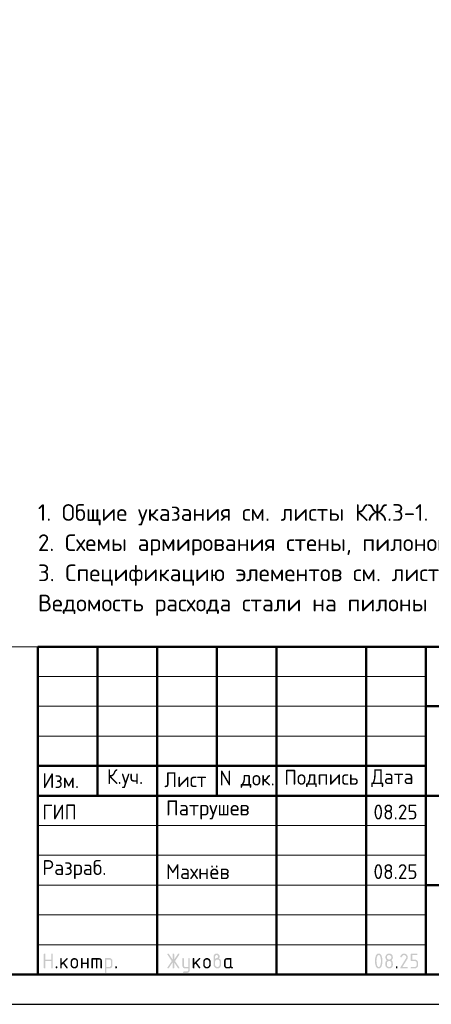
# Model space of a CAD drawing. Header units: millimetres. Extents: x 0 to 59400, y 0 to 42000.
# Tile 7 of 11: x 40095 to 46994, y 0 to 16519. Entities that reach past the tile are written whole.
import ezdxf

# ---------------------------------------------------------------- set-up
doc = ezdxf.new("R2010")
doc.units = ezdxf.units.MM
doc.layers.add('Standard', color=7, linetype='Continuous', lineweight=25)
doc.styles.add('ISOCPEUR', font='txt')

msp = doc.modelspace()

# ---------------------------------------------------------------- hatches: boundary and pattern name
at = {"layer": 'Standard', "linetype": 'Continuous', "lineweight": 25, "transparency": 33554687}
for points in [[(40499, 614), (40499, 839), (40499, 840), (40499, 842), (40499, 843), (40500, 844), (40500, 845), (40501, 846), (40501, 847), (40502, 848), (40503, 849), (40504, 850), (40505, 850), (40506, 851), (40507, 851), (40509, 851), (40510, 851), (40512, 851), (40513, 851), (40515, 851), (40516, 851), (40517, 851), (40518, 850), (40519, 850), (40520, 849), (40521, 848), (40522, 847), (40522, 846), (40523, 845), (40523, 844), (40524, 843), (40524, 842), (40524, 840), (40524, 839), (40524, 751), (40624, 751), (40624, 839), (40624, 840), (40624, 842), (40624, 843), (40625, 844), (40625, 845), (40626, 846), (40626, 847), (40627, 848), (40628, 849), (40629, 850), (40630, 850), (40631, 851), (40632, 851), (40633, 851), (40635, 851), (40636, 851), (40638, 851), (40639, 851), (40641, 851), (40642, 851), (40643, 850), (40644, 850), (40645, 849), (40646, 848), (40647, 847), (40647, 846), (40648, 845), (40648, 844), (40649, 843), (40649, 842), (40649, 840), (40649, 839), (40649, 614), (40649, 612), (40649, 611), (40649, 609), (40648, 608), (40648, 607), (40647, 606), (40647, 605), (40646, 604), (40645, 604), (40644, 603), (40643, 602), (40642, 602), (40641, 602), (40639, 601), (40638, 601), (40636, 601), (40635, 601), (40633, 601), (40632, 602), (40631, 602), (40630, 602), (40629, 603), (40628, 604), (40627, 604), (40626, 605), (40626, 606), (40625, 607), (40625, 608), (40624, 609), (40624, 611), (40624, 612), (40624, 614), (40624, 726), (40524, 726), (40524, 614), (40524, 612), (40524, 611), (40524, 609), (40523, 608), (40523, 607), (40522, 606), (40522, 605), (40521, 604), (40520, 604), (40519, 603), (40518, 602), (40517, 602), (40516, 602), (40515, 601), (40513, 601), (40512, 601), (40510, 601), (40509, 601), (40507, 602), (40506, 602), (40505, 602), (40504, 603), (40503, 604), (40502, 604), (40501, 605), (40501, 606), (40500, 607), (40500, 608), (40499, 609), (40499, 611), (40499, 612)], [(42659, 704), (42594, 607), (42593, 605), (42592, 604), (42591, 603), (42590, 603), (42588, 602), (42587, 602), (42585, 601), (42583, 601), (42582, 601), (42580, 601), (42579, 602), (42578, 602), (42577, 603), (42576, 603), (42575, 604), (42574, 605), (42573, 605), (42573, 606), (42572, 607), (42572, 609), (42571, 610), (42571, 611), (42571, 613), (42571, 614), (42571, 616), (42572, 618), (42572, 619), (42573, 621), (42643, 726), (42573, 832), (42572, 833), (42572, 835), (42571, 837), (42571, 838), (42571, 840), (42571, 841), (42571, 843), (42572, 844), (42572, 845), (42573, 846), (42573, 847), (42574, 848), (42575, 849), (42576, 849), (42577, 850), (42578, 850), (42579, 851), (42581, 851), (42582, 851), (42584, 851), (42585, 851), (42587, 851), (42588, 851), (42589, 850), (42591, 849), (42592, 848), (42593, 847), (42594, 846), (42659, 749), (42659, 839), (42659, 840), (42659, 842), (42659, 843), (42659, 844), (42660, 845), (42660, 846), (42661, 847), (42662, 848), (42662, 849), (42663, 850), (42664, 850), (42666, 851), (42667, 851), (42668, 851), (42669, 851), (42671, 851), (42673, 851), (42674, 851), (42675, 851), (42677, 851), (42678, 850), (42679, 850), (42680, 849), (42680, 848), (42681, 847), (42682, 846), (42682, 845), (42683, 844), (42683, 843), (42683, 842), (42684, 840), (42684, 839), (42684, 749), (42748, 846), (42749, 847), (42750, 848), (42751, 849), (42753, 850), (42754, 851), (42756, 851), (42757, 851), (42759, 851), (42760, 851), (42761, 851), (42762, 851), (42763, 850), (42765, 850), (42766, 849), (42767, 848), (42767, 847), (42768, 847), (42769, 846), (42770, 845), (42770, 843), (42771, 842), (42771, 841), (42771, 840), (42771, 839), (42771, 837), (42771, 835), (42770, 833), (42769, 832), (42699, 726), (42769, 621), (42770, 619), (42771, 617), (42771, 616), (42771, 614), (42771, 613), (42771, 611), (42771, 610), (42770, 609), (42770, 608), (42769, 607), (42768, 606), (42768, 605), (42767, 604), (42766, 603), (42765, 603), (42764, 602), (42763, 602), (42761, 602), (42760, 601), (42759, 601), (42757, 601), (42756, 602), (42754, 602), (42753, 603), (42751, 603), (42750, 604), (42749, 605), (42748, 607), (42684, 704), (42684, 614), (42684, 612), (42683, 611), (42683, 609), (42683, 608), (42682, 607), (42682, 606), (42681, 605), (42680, 604), (42680, 604), (42679, 603), (42678, 602), (42677, 602), (42675, 602), (42674, 601), (42673, 601), (42671, 601), (42669, 601), (42668, 601), (42667, 602), (42666, 602), (42664, 602), (42663, 603), (42662, 604), (42662, 604), (42661, 605), (42660, 606), (42660, 607), (42659, 608), (42659, 609), (42659, 611), (42659, 612), (42659, 614)], [(46537, 851), (46540, 851), (46544, 851), (46547, 851), (46550, 850), (46553, 850), (46556, 849), (46558, 848), (46561, 847), (46564, 846), (46567, 844), (46569, 843), (46572, 841), (46574, 839), (46577, 837), (46579, 835), (46581, 833), (46584, 831), (46586, 828), (46588, 826), (46589, 823), (46591, 821), (46592, 818), (46594, 816), (46595, 813), (46596, 810), (46597, 807), (46598, 804), (46598, 801), (46599, 798), (46599, 795), (46600, 792), (46600, 789), (46600, 784), (46599, 780), (46598, 775), (46597, 771), (46595, 766), (46593, 762), (46591, 757), (46588, 753), (46510, 626), (46587, 626), (46589, 626), (46590, 626), (46591, 626), (46593, 626), (46594, 625), (46595, 625), (46596, 624), (46597, 623), (46597, 622), (46598, 621), (46598, 620), (46599, 619), (46599, 618), (46599, 617), (46600, 615), (46600, 614), (46600, 612), (46599, 611), (46599, 610), (46599, 608), (46598, 607), (46598, 606), (46597, 605), (46597, 604), (46596, 604), (46595, 603), (46594, 602), (46593, 602), (46591, 602), (46590, 601), (46589, 601), (46587, 601), (46487, 601), (46486, 601), (46484, 601), (46483, 602), (46482, 602), (46481, 602), (46480, 603), (46479, 604), (46478, 604), (46477, 605), (46476, 606), (46476, 607), (46475, 608), (46475, 609), (46475, 611), (46475, 612), (46475, 614), (46475, 616), (46475, 617), (46476, 619), (46477, 621), (46568, 768), (46570, 771), (46571, 773), (46572, 776), (46573, 778), (46574, 781), (46574, 783), (46575, 786), (46575, 789), (46575, 793), (46574, 796), (46573, 800), (46572, 803), (46571, 806), (46568, 809), (46566, 813), (46564, 815), (46561, 818), (46558, 820), (46555, 822), (46552, 823), (46548, 825), (46545, 826), (46541, 826), (46537, 826), (46535, 826), (46532, 826), (46529, 825), (46527, 824), (46524, 823), (46522, 822), (46519, 820), (46517, 818), (46514, 816), (46512, 814), (46510, 812), (46507, 809), (46505, 806), (46503, 802), (46500, 799), (46498, 795), (46497, 793), (46496, 792), (46495, 791), (46494, 790), (46492, 790), (46491, 789), (46489, 789), (46487, 789), (46486, 789), (46484, 789), (46483, 789), (46482, 790), (46481, 790), (46480, 791), (46479, 791), (46478, 792), (46477, 793), (46476, 794), (46476, 795), (46475, 796), (46475, 797), (46475, 798), (46475, 800), (46475, 801), (46475, 803), (46475, 804), (46475, 805), (46476, 806), (46479, 812), (46482, 817), (46485, 822), (46488, 826), (46492, 830), (46495, 834), (46499, 837), (46503, 840), (46507, 843), (46511, 845), (46515, 847), (46519, 848), (46523, 850), (46528, 851), (46532, 851)], [(46650, 739), (46650, 839), (46650, 840), (46650, 842), (46650, 843), (46650, 844), (46651, 845), (46651, 846), (46652, 847), (46653, 848), (46653, 849), (46654, 850), (46655, 850), (46657, 851), (46658, 851), (46659, 851), (46660, 851), (46662, 851), (46749, 851), (46751, 851), (46752, 851), (46754, 851), (46755, 851), (46756, 850), (46757, 850), (46758, 849), (46759, 848), (46759, 847), (46760, 846), (46761, 845), (46761, 844), (46761, 843), (46762, 842), (46762, 840), (46762, 839), (46762, 837), (46762, 836), (46761, 834), (46761, 833), (46761, 832), (46760, 831), (46759, 830), (46759, 829), (46758, 829), (46757, 828), (46756, 827), (46755, 827), (46754, 827), (46752, 826), (46751, 826), (46749, 826), (46675, 826), (46675, 751), (46712, 751), (46715, 751), (46718, 751), (46721, 751), (46724, 750), (46727, 750), (46730, 749), (46733, 748), (46736, 747), (46739, 746), (46741, 744), (46744, 743), (46747, 741), (46749, 739), (46751, 737), (46754, 735), (46756, 733), (46758, 731), (46760, 728), (46762, 726), (46764, 723), (46766, 721), (46767, 718), (46769, 715), (46770, 713), (46771, 710), (46772, 707), (46773, 704), (46773, 701), (46774, 698), (46774, 695), (46774, 692), (46774, 689), (46774, 664), (46774, 661), (46774, 657), (46774, 654), (46773, 651), (46773, 648), (46772, 645), (46771, 643), (46770, 640), (46769, 637), (46767, 634), (46766, 632), (46764, 629), (46762, 627), (46760, 624), (46758, 622), (46756, 620), (46754, 617), (46751, 615), (46749, 613), (46746, 612), (46744, 610), (46741, 608), (46739, 607), (46736, 606), (46733, 605), (46730, 604), (46727, 603), (46724, 602), (46721, 602), (46718, 602), (46715, 601), (46712, 601), (46662, 601), (46660, 601), (46659, 601), (46658, 602), (46657, 602), (46655, 602), (46654, 603), (46653, 604), (46653, 604), (46652, 605), (46651, 606), (46651, 607), (46650, 608), (46650, 610), (46650, 611), (46650, 612), (46650, 614), (46650, 615), (46650, 617), (46650, 618), (46650, 619), (46651, 620), (46651, 621), (46652, 622), (46653, 623), (46653, 624), (46654, 625), (46655, 625), (46657, 626), (46658, 626), (46659, 626), (46660, 626), (46662, 626), (46712, 626), (46716, 626), (46719, 627), (46723, 628), (46726, 629), (46730, 630), (46733, 632), (46736, 634), (46738, 637), (46741, 640), (46743, 643), (46745, 646), (46747, 649), (46748, 653), (46749, 656), (46749, 660), (46749, 664), (46749, 689), (46749, 693), (46749, 696), (46748, 700), (46747, 703), (46745, 707), (46743, 710), (46741, 713), (46738, 715), (46736, 718), (46733, 720), (46730, 722), (46726, 724), (46723, 725), (46719, 726), (46716, 726), (46712, 726), (46662, 726), (46660, 726), (46659, 726), (46658, 727), (46657, 727), (46655, 727), (46654, 728), (46653, 729), (46653, 729), (46652, 730), (46651, 731), (46651, 732), (46650, 733), (46650, 734), (46650, 736), (46650, 737)], [(40799, 694), (40878, 773), (40878, 773), (40879, 774), (40880, 775), (40882, 775), (40883, 776), (40884, 776), (40885, 776), (40886, 776), (40888, 776), (40889, 776), (40891, 776), (40892, 775), (40893, 775), (40894, 774), (40895, 774), (40896, 773), (40897, 772), (40897, 771), (40898, 770), (40898, 769), (40899, 768), (40899, 767), (40899, 765), (40899, 764), (40899, 762), (40899, 761), (40898, 760), (40898, 759), (40897, 758), (40897, 757), (40896, 756), (40895, 755), (40840, 700), (40896, 621), (40898, 619), (40898, 617), (40899, 616), (40899, 614), (40899, 612), (40899, 611), (40899, 609), (40898, 608), (40898, 607), (40897, 606), (40897, 605), (40896, 604), (40895, 604), (40894, 603), (40893, 602), (40892, 602), (40891, 602), (40889, 601), (40888, 601), (40886, 601), (40885, 601), (40883, 602), (40882, 602), (40880, 603), (40879, 603), (40878, 604), (40877, 605), (40876, 607), (40822, 682), (40799, 659), (40799, 614), (40799, 612), (40799, 611), (40799, 609), (40798, 608), (40798, 607), (40797, 606), (40797, 605), (40796, 604), (40795, 604), (40794, 603), (40793, 602), (40792, 602), (40791, 602), (40789, 601), (40788, 601), (40786, 601), (40785, 601), (40783, 601), (40782, 602), (40781, 602), (40780, 602), (40779, 603), (40778, 604), (40777, 604), (40776, 605), (40776, 606), (40775, 607), (40775, 608), (40774, 609), (40774, 611), (40774, 612), (40774, 614), (40774, 764), (40774, 765), (40774, 767), (40774, 768), (40775, 769), (40775, 770), (40776, 771), (40776, 772), (40777, 773), (40778, 774), (40779, 774), (40780, 775), (40781, 775), (40782, 776), (40783, 776), (40785, 776), (40786, 776), (40788, 776), (40789, 776), (40791, 776), (40792, 775), (40793, 775), (40794, 774), (40795, 774), (40796, 773), (40797, 772), (40797, 771), (40798, 770), (40798, 769), (40799, 768), (40799, 767), (40799, 765), (40799, 764)], [(41149, 676), (41149, 614), (41149, 612), (41148, 611), (41148, 609), (41148, 608), (41147, 607), (41147, 606), (41146, 605), (41146, 604), (41145, 604), (41144, 603), (41143, 602), (41142, 602), (41140, 602), (41139, 601), (41138, 601), (41136, 601), (41135, 601), (41133, 601), (41132, 602), (41131, 602), (41129, 602), (41129, 603), (41128, 604), (41127, 604), (41126, 605), (41125, 606), (41125, 607), (41124, 608), (41124, 609), (41124, 611), (41124, 612), (41124, 614), (41124, 764), (41124, 765), (41124, 767), (41124, 768), (41124, 769), (41125, 770), (41125, 771), (41126, 772), (41127, 773), (41128, 774), (41129, 774), (41129, 775), (41131, 775), (41132, 776), (41133, 776), (41135, 776), (41136, 776), (41138, 776), (41139, 776), (41140, 776), (41142, 775), (41143, 775), (41144, 774), (41145, 774), (41146, 773), (41146, 772), (41147, 771), (41147, 770), (41148, 769), (41148, 768), (41148, 767), (41149, 765), (41149, 764), (41149, 701), (41223, 701), (41223, 764), (41223, 765), (41224, 767), (41224, 768), (41224, 769), (41225, 770), (41225, 771), (41226, 772), (41226, 773), (41227, 774), (41228, 774), (41229, 775), (41230, 775), (41232, 776), (41233, 776), (41234, 776), (41236, 776), (41237, 776), (41239, 776), (41240, 776), (41241, 775), (41243, 775), (41243, 774), (41244, 774), (41245, 773), (41246, 772), (41247, 771), (41247, 770), (41248, 769), (41248, 768), (41248, 767), (41248, 765), (41248, 764), (41248, 614), (41248, 612), (41248, 611), (41248, 609), (41248, 608), (41247, 607), (41247, 606), (41246, 605), (41245, 604), (41244, 604), (41243, 603), (41243, 602), (41241, 602), (41240, 602), (41239, 601), (41237, 601), (41236, 601), (41234, 601), (41233, 601), (41232, 602), (41230, 602), (41229, 602), (41228, 603), (41227, 604), (41226, 604), (41226, 605), (41225, 606), (41225, 607), (41224, 608), (41224, 609), (41224, 611), (41223, 612), (41223, 614), (41223, 676)], [(41311, 776), (41423, 776), (41426, 776), (41428, 776), (41431, 776), (41433, 775), (41436, 775), (41438, 774), (41440, 773), (41443, 773), (41445, 772), (41447, 770), (41449, 769), (41451, 768), (41453, 767), (41455, 765), (41457, 763), (41459, 762), (41461, 760), (41462, 758), (41464, 756), (41465, 754), (41467, 752), (41468, 750), (41469, 748), (41470, 745), (41471, 743), (41471, 741), (41472, 739), (41472, 736), (41473, 734), (41473, 731), (41473, 729), (41473, 726), (41473, 614), (41473, 612), (41473, 611), (41473, 609), (41473, 608), (41472, 607), (41472, 606), (41471, 605), (41470, 604), (41469, 604), (41468, 603), (41467, 602), (41466, 602), (41465, 602), (41464, 601), (41462, 601), (41461, 601), (41459, 601), (41458, 601), (41457, 602), (41455, 602), (41454, 602), (41453, 603), (41452, 604), (41451, 604), (41451, 605), (41450, 606), (41449, 607), (41449, 608), (41449, 609), (41448, 611), (41448, 612), (41448, 614), (41448, 726), (41448, 729), (41448, 731), (41447, 734), (41446, 736), (41446, 738), (41444, 740), (41443, 742), (41441, 744), (41439, 746), (41437, 747), (41435, 748), (41433, 749), (41431, 750), (41428, 751), (41426, 751), (41423, 751), (41398, 751), (41398, 614), (41398, 612), (41398, 611), (41398, 609), (41398, 608), (41397, 607), (41397, 606), (41396, 605), (41395, 604), (41395, 604), (41394, 603), (41393, 602), (41391, 602), (41390, 602), (41389, 601), (41387, 601), (41386, 601), (41384, 601), (41383, 601), (41382, 602), (41380, 602), (41379, 602), (41378, 603), (41377, 604), (41377, 604), (41376, 605), (41375, 606), (41375, 607), (41374, 608), (41374, 609), (41374, 611), (41373, 612), (41373, 614), (41373, 751), (41324, 751), (41324, 614), (41324, 612), (41323, 611), (41323, 609), (41323, 608), (41322, 607), (41322, 606), (41321, 605), (41320, 604), (41320, 604), (41319, 603), (41318, 602), (41316, 602), (41315, 602), (41314, 601), (41313, 601), (41311, 601), (41309, 601), (41308, 601), (41307, 602), (41306, 602), (41304, 602), (41303, 603), (41302, 604), (41302, 604), (41301, 605), (41300, 606), (41300, 607), (41299, 608), (41299, 609), (41299, 611), (41298, 612), (41298, 614), (41298, 764), (41298, 765), (41299, 767), (41299, 768), (41299, 769), (41300, 770), (41300, 771), (41301, 772), (41302, 773), (41302, 774), (41303, 774), (41304, 775), (41305, 775), (41307, 776), (41308, 776), (41309, 776)], [(42921, 576), (42921, 601), (42871, 601), (42868, 601), (42866, 602), (42863, 602), (42861, 602), (42858, 603), (42856, 603), (42854, 604), (42852, 605), (42849, 606), (42847, 607), (42845, 608), (42843, 609), (42841, 611), (42839, 612), (42837, 614), (42836, 616), (42834, 618), (42832, 620), (42831, 622), (42829, 624), (42828, 626), (42827, 628), (42826, 630), (42825, 632), (42824, 634), (42823, 637), (42822, 639), (42822, 641), (42822, 644), (42821, 646), (42821, 649), (42821, 651), (42821, 764), (42821, 765), (42821, 767), (42821, 768), (42822, 769), (42822, 770), (42823, 771), (42823, 772), (42824, 773), (42825, 774), (42826, 774), (42827, 775), (42828, 775), (42829, 776), (42831, 776), (42832, 776), (42834, 776), (42835, 776), (42837, 776), (42838, 776), (42839, 775), (42840, 775), (42841, 774), (42842, 774), (42843, 773), (42844, 772), (42844, 771), (42845, 770), (42845, 769), (42846, 768), (42846, 767), (42846, 765), (42846, 764), (42846, 651), (42846, 649), (42847, 646), (42847, 644), (42848, 642), (42849, 640), (42850, 638), (42852, 636), (42854, 634), (42855, 632), (42857, 630), (42859, 629), (42862, 628), (42864, 627), (42866, 627), (42868, 626), (42871, 626), (42921, 626), (42921, 764), (42921, 765), (42921, 767), (42921, 768), (42922, 769), (42922, 770), (42923, 771), (42923, 772), (42924, 773), (42925, 774), (42926, 774), (42927, 775), (42928, 775), (42929, 776), (42930, 776), (42932, 776), (42933, 776), (42935, 776), (42936, 776), (42938, 776), (42939, 775), (42940, 775), (42941, 774), (42942, 774), (42943, 773), (42944, 772), (42944, 771), (42945, 770), (42945, 769), (42945, 768), (42946, 767), (42946, 765), (42946, 764), (42946, 576), (42946, 574), (42946, 571), (42945, 569), (42945, 566), (42945, 564), (42944, 562), (42943, 559), (42942, 557), (42941, 555), (42940, 553), (42939, 551), (42938, 549), (42937, 547), (42935, 545), (42933, 543), (42932, 541), (42930, 539), (42928, 538), (42926, 536), (42924, 535), (42922, 533), (42920, 532), (42918, 531), (42916, 530), (42914, 529), (42911, 528), (42909, 528), (42907, 527), (42904, 527), (42902, 527), (42899, 526), (42897, 526), (42846, 526), (42845, 526), (42843, 527), (42842, 527), (42841, 527), (42840, 528), (42839, 528), (42838, 529), (42837, 529), (42836, 530), (42835, 531), (42835, 532), (42834, 533), (42834, 535), (42834, 536), (42834, 537), (42834, 539), (42834, 540), (42834, 541), (42834, 542), (42835, 544), (42835, 545), (42836, 546), (42836, 547), (42837, 548), (42838, 549), (42839, 549), (42840, 550), (42842, 550), (42843, 551), (42844, 551), (42845, 551), (42846, 551), (42896, 551), (42899, 551), (42901, 552), (42903, 552), (42906, 553), (42908, 554), (42910, 555), (42912, 557), (42914, 558), (42915, 560), (42917, 562), (42918, 564), (42919, 566), (42920, 568), (42920, 571), (42921, 573)], [(43021, 694), (43100, 773), (43100, 773), (43101, 774), (43102, 775), (43104, 775), (43105, 776), (43106, 776), (43107, 776), (43108, 776), (43110, 776), (43111, 776), (43113, 776), (43114, 775), (43115, 775), (43116, 774), (43117, 774), (43118, 773), (43119, 772), (43119, 771), (43120, 770), (43120, 769), (43121, 768), (43121, 767), (43121, 765), (43121, 764), (43121, 762), (43121, 761), (43121, 760), (43120, 759), (43120, 758), (43119, 757), (43118, 756), (43117, 755), (43062, 700), (43119, 621), (43120, 619), (43120, 617), (43121, 616), (43121, 614), (43121, 612), (43121, 611), (43121, 609), (43120, 608), (43120, 607), (43119, 606), (43119, 605), (43118, 604), (43117, 604), (43116, 603), (43115, 602), (43114, 602), (43113, 602), (43111, 601), (43110, 601), (43108, 601), (43107, 601), (43105, 602), (43104, 602), (43103, 603), (43101, 603), (43100, 604), (43099, 605), (43098, 607), (43044, 682), (43021, 659), (43021, 614), (43021, 612), (43021, 611), (43021, 609), (43020, 608), (43020, 607), (43019, 606), (43019, 605), (43018, 604), (43017, 604), (43016, 603), (43015, 602), (43014, 602), (43013, 602), (43011, 601), (43010, 601), (43008, 601), (43007, 601), (43006, 601), (43004, 602), (43003, 602), (43002, 602), (43001, 603), (43000, 604), (42999, 604), (42998, 605), (42998, 606), (42997, 607), (42997, 608), (42996, 609), (42996, 611), (42996, 612), (42996, 614), (42996, 764), (42996, 765), (42996, 767), (42996, 768), (42997, 769), (42997, 770), (42998, 771), (42998, 772), (42999, 773), (43000, 774), (43001, 774), (43002, 775), (43003, 775), (43004, 776), (43006, 776), (43007, 776), (43008, 776), (43010, 776), (43011, 776), (43013, 776), (43014, 775), (43015, 775), (43016, 774), (43017, 774), (43018, 773), (43019, 772), (43019, 771), (43020, 770), (43020, 769), (43021, 768), (43021, 767), (43021, 765), (43021, 764)], [(40699, 626), (40699, 628), (40699, 629), (40699, 631), (40700, 632), (40700, 633), (40701, 634), (40701, 635), (40702, 636), (40703, 637), (40704, 637), (40705, 638), (40706, 638), (40707, 638), (40709, 639), (40710, 639), (40712, 639), (40713, 639), (40714, 639), (40716, 638), (40717, 638), (40718, 638), (40719, 637), (40720, 637), (40721, 636), (40722, 635), (40722, 634), (40723, 633), (40723, 632), (40724, 631), (40724, 629), (40724, 628), (40724, 626), (40724, 614), (40724, 612), (40724, 611), (40724, 610), (40723, 608), (40723, 607), (40722, 606), (40722, 605), (40721, 604), (40720, 604), (40719, 603), (40718, 602), (40717, 602), (40716, 602), (40714, 601), (40713, 601), (40712, 601), (40710, 601), (40709, 601), (40707, 602), (40706, 602), (40705, 602), (40704, 603), (40703, 604), (40702, 604), (40701, 605), (40701, 606), (40700, 607), (40700, 608), (40699, 610), (40699, 611), (40699, 612), (40699, 614)], [(41698, 626), (41698, 628), (41698, 629), (41699, 631), (41699, 632), (41699, 633), (41700, 634), (41701, 635), (41701, 636), (41702, 637), (41703, 637), (41704, 638), (41705, 638), (41707, 638), (41708, 639), (41709, 639), (41711, 639), (41712, 639), (41714, 639), (41715, 638), (41716, 638), (41717, 638), (41718, 637), (41719, 637), (41720, 636), (41721, 635), (41722, 634), (41722, 633), (41723, 632), (41723, 631), (41723, 629), (41723, 628), (41723, 626), (41723, 614), (41723, 612), (41723, 611), (41723, 610), (41723, 608), (41722, 607), (41722, 606), (41721, 605), (41720, 604), (41719, 604), (41718, 603), (41717, 602), (41716, 602), (41715, 602), (41714, 601), (41712, 601), (41711, 601), (41709, 601), (41708, 601), (41707, 602), (41705, 602), (41704, 602), (41703, 603), (41702, 604), (41701, 604), (41701, 605), (41700, 606), (41699, 607), (41699, 608), (41699, 610), (41698, 611), (41698, 612), (41698, 614)], [(46400, 626), (46400, 628), (46400, 629), (46400, 631), (46401, 632), (46401, 633), (46402, 634), (46402, 635), (46403, 636), (46404, 637), (46405, 637), (46406, 638), (46407, 638), (46408, 638), (46409, 639), (46411, 639), (46412, 639), (46414, 639), (46415, 639), (46417, 638), (46418, 638), (46419, 638), (46420, 637), (46421, 637), (46422, 636), (46423, 635), (46423, 634), (46424, 633), (46424, 632), (46424, 631), (46425, 629), (46425, 628), (46425, 626), (46425, 614), (46425, 612), (46425, 611), (46424, 610), (46424, 608), (46424, 607), (46423, 606), (46423, 605), (46422, 604), (46421, 604), (46420, 603), (46419, 602), (46418, 602), (46417, 602), (46415, 601), (46414, 601), (46412, 601), (46411, 601), (46409, 601), (46408, 602), (46407, 602), (46406, 602), (46405, 603), (46404, 604), (46403, 604), (46402, 605), (46402, 606), (46401, 607), (46401, 608), (46400, 610), (46400, 611), (46400, 612), (46400, 614)]]:
    msp.add_hatch(color=7, dxfattribs=at).paths.add_polyline_path(points, flags=16)
h = msp.add_hatch(color=7, dxfattribs=at)
h.paths.add_polyline_path([(43371, 764), (43375, 767), (43379, 769), (43382, 772), (43386, 773), (43390, 775), (43393, 775), (43397, 776), (43400, 776), (43402, 776), (43404, 777), (43406, 777), (43407, 778), (43409, 779), (43411, 781), (43413, 783), (43414, 785), (43416, 787), (43417, 789), (43418, 791), (43419, 793), (43420, 795), (43420, 797), (43421, 799), (43421, 801), (43421, 804), (43420, 806), (43420, 809), (43419, 811), (43418, 813), (43417, 815), (43415, 817), (43414, 819), (43412, 821), (43410, 822), (43408, 824), (43405, 824), (43403, 825), (43401, 826), (43398, 826), (43396, 826), (43393, 826), (43391, 826), (43388, 825), (43386, 824), (43384, 823), (43382, 822), (43380, 821), (43378, 819), (43376, 817), (43375, 815), (43373, 813), (43373, 811), (43372, 809), (43371, 806), (43371, 804), (43371, 801)])
h.paths.add_polyline_path([(43433, 771), (43437, 769), (43441, 767), (43445, 765), (43448, 762), (43452, 759), (43455, 756), (43458, 752), (43460, 748), (43463, 744), (43465, 740), (43467, 736), (43468, 732), (43469, 727), (43470, 723), (43470, 718), (43470, 714), (43470, 664), (43470, 661), (43470, 657), (43470, 654), (43469, 651), (43469, 648), (43468, 645), (43467, 642), (43466, 640), (43465, 637), (43463, 634), (43462, 632), (43460, 629), (43458, 627), (43456, 624), (43454, 622), (43452, 619), (43450, 617), (43448, 615), (43445, 613), (43443, 612), (43440, 610), (43437, 608), (43435, 607), (43432, 606), (43429, 605), (43426, 604), (43424, 603), (43421, 602), (43418, 602), (43414, 602), (43411, 601), (43408, 601), (43405, 601), (43402, 602), (43399, 602), (43396, 602), (43393, 603), (43390, 604), (43387, 605), (43384, 606), (43381, 607), (43379, 608), (43376, 610), (43373, 612), (43371, 613), (43368, 615), (43366, 617), (43364, 620), (43362, 622), (43360, 624), (43358, 627), (43356, 629), (43354, 632), (43353, 634), (43351, 637), (43350, 640), (43349, 643), (43348, 645), (43347, 648), (43347, 651), (43346, 654), (43346, 657), (43346, 661), (43346, 664), (43346, 801), (43346, 804), (43346, 806), (43346, 809), (43347, 811), (43347, 814), (43348, 816), (43348, 818), (43349, 821), (43350, 823), (43351, 825), (43353, 827), (43354, 829), (43355, 831), (43357, 833), (43358, 835), (43360, 837), (43362, 839), (43364, 840), (43366, 842), (43368, 843), (43370, 845), (43372, 846), (43374, 847), (43376, 848), (43379, 849), (43381, 849), (43383, 850), (43386, 850), (43388, 851), (43390, 851), (43393, 851), (43396, 851), (43398, 851), (43401, 851), (43403, 851), (43406, 850), (43408, 850), (43410, 849), (43413, 849), (43415, 848), (43417, 847), (43419, 846), (43421, 844), (43423, 843), (43425, 842), (43427, 840), (43429, 839), (43431, 837), (43433, 835), (43434, 833), (43436, 831), (43437, 829), (43439, 827), (43440, 825), (43441, 823), (43442, 821), (43443, 818), (43443, 816), (43444, 814), (43445, 811), (43445, 809), (43445, 806), (43445, 804), (43445, 801), (43445, 797), (43445, 792), (43444, 788), (43442, 784), (43441, 781), (43438, 777), (43436, 774)], flags=16)
h.paths.add_polyline_path([(43445, 664), (43445, 714), (43445, 718), (43445, 721), (43444, 725), (43443, 728), (43441, 732), (43439, 735), (43437, 738), (43435, 740), (43432, 743), (43429, 745), (43426, 747), (43423, 749), (43419, 750), (43416, 751), (43412, 751), (43408, 751), (43404, 751), (43401, 751), (43397, 750), (43394, 749), (43390, 747), (43387, 745), (43384, 743), (43382, 740), (43379, 738), (43377, 735), (43375, 732), (43373, 728), (43372, 725), (43371, 721), (43371, 718), (43371, 714), (43371, 664), (43371, 660), (43371, 656), (43372, 653), (43373, 649), (43375, 646), (43377, 643), (43379, 640), (43382, 637), (43384, 634), (43387, 632), (43390, 630), (43394, 629), (43397, 628), (43401, 627), (43404, 626), (43408, 626), (43412, 626), (43416, 627), (43419, 628), (43423, 629), (43426, 630), (43429, 633), (43432, 635), (43435, 637), (43437, 640), (43439, 643), (43441, 646), (43443, 649), (43444, 653), (43445, 656), (43445, 660)])
h = msp.add_hatch(color=7, dxfattribs=at)
h.paths.add_polyline_path([(46150, 726), (46150, 734), (46149, 742), (46149, 749), (46148, 756), (46147, 764), (46146, 771), (46145, 778), (46143, 785), (46142, 790), (46141, 795), (46139, 799), (46138, 803), (46136, 807), (46134, 810), (46132, 813), (46131, 816), (46129, 818), (46127, 820), (46124, 822), (46122, 824), (46120, 825), (46118, 826), (46115, 826), (46112, 826), (46110, 826), (46108, 826), (46105, 825), (46103, 824), (46101, 822), (46099, 820), (46096, 818), (46095, 816), (46093, 813), (46091, 810), (46089, 807), (46088, 803), (46086, 799), (46085, 794), (46083, 790), (46082, 785), (46080, 778), (46079, 770), (46078, 763), (46077, 756), (46076, 749), (46076, 741), (46075, 734), (46075, 726), (46075, 719), (46076, 711), (46076, 704), (46077, 696), (46078, 689), (46079, 682), (46080, 675), (46082, 668), (46083, 663), (46084, 658), (46086, 654), (46087, 650), (46089, 646), (46091, 643), (46093, 639), (46094, 637), (46096, 634), (46098, 632), (46101, 630), (46103, 629), (46105, 628), (46107, 627), (46110, 626), (46112, 626), (46115, 626), (46118, 627), (46120, 628), (46122, 629), (46124, 630), (46127, 632), (46129, 634), (46131, 637), (46132, 639), (46134, 643), (46136, 646), (46138, 650), (46139, 654), (46141, 658), (46142, 663), (46143, 668), (46145, 675), (46146, 682), (46147, 689), (46148, 696), (46149, 704), (46149, 711), (46150, 719)])
h.paths.add_polyline_path([(46175, 726), (46175, 721), (46175, 715), (46175, 710), (46174, 705), (46174, 699), (46173, 694), (46173, 689), (46172, 685), (46171, 680), (46171, 675), (46170, 671), (46169, 666), (46168, 662), (46166, 657), (46165, 653), (46164, 649), (46162, 643), (46160, 638), (46157, 633), (46155, 628), (46152, 624), (46149, 620), (46146, 616), (46143, 613), (46140, 610), (46136, 608), (46133, 606), (46129, 604), (46125, 603), (46121, 602), (46117, 601), (46112, 601), (46108, 601), (46104, 602), (46100, 603), (46096, 604), (46092, 606), (46089, 608), (46085, 610), (46082, 613), (46079, 616), (46076, 620), (46073, 624), (46070, 628), (46068, 632), (46065, 638), (46063, 643), (46061, 649), (46060, 653), (46059, 657), (46057, 661), (46056, 666), (46055, 670), (46054, 675), (46054, 680), (46053, 684), (46052, 689), (46052, 694), (46051, 699), (46051, 705), (46050, 710), (46050, 715), (46050, 721), (46050, 726), (46050, 732), (46050, 737), (46050, 743), (46051, 748), (46051, 753), (46052, 758), (46052, 763), (46053, 768), (46054, 773), (46054, 778), (46055, 782), (46056, 787), (46057, 791), (46059, 795), (46060, 800), (46061, 804), (46063, 810), (46065, 815), (46068, 820), (46070, 825), (46073, 829), (46076, 833), (46079, 836), (46082, 839), (46085, 842), (46089, 845), (46092, 847), (46096, 848), (46100, 850), (46104, 851), (46108, 851), (46112, 851), (46117, 851), (46121, 851), (46125, 850), (46129, 848), (46133, 847), (46136, 845), (46140, 842), (46143, 839), (46146, 836), (46149, 833), (46152, 829), (46155, 824), (46157, 820), (46160, 815), (46162, 810), (46164, 804), (46165, 799), (46166, 795), (46168, 791), (46169, 787), (46170, 782), (46171, 777), (46171, 773), (46172, 768), (46173, 763), (46173, 758), (46174, 753), (46174, 748), (46175, 743), (46175, 737), (46175, 732)], flags=16)
h = msp.add_hatch(color=7, dxfattribs=at)
h.paths.add_polyline_path([(46287, 626), (46291, 626), (46295, 627), (46298, 628), (46302, 629), (46305, 630), (46308, 632), (46311, 634), (46314, 637), (46317, 640), (46319, 643), (46321, 646), (46322, 649), (46323, 653), (46324, 656), (46325, 660), (46325, 664), (46325, 689), (46325, 693), (46324, 696), (46323, 700), (46322, 703), (46321, 707), (46319, 710), (46316, 713), (46314, 715), (46311, 718), (46308, 720), (46305, 722), (46302, 724), (46298, 725), (46295, 726), (46291, 726), (46287, 726), (46283, 726), (46280, 726), (46276, 725), (46273, 724), (46270, 722), (46267, 720), (46264, 718), (46261, 715), (46258, 713), (46256, 710), (46254, 707), (46253, 703), (46251, 700), (46251, 696), (46250, 693), (46250, 689), (46250, 664), (46250, 660), (46251, 656), (46251, 653), (46253, 649), (46254, 646), (46256, 643), (46258, 640), (46261, 637), (46264, 634), (46267, 632), (46270, 630), (46273, 629), (46276, 628), (46280, 627), (46283, 626)])
h.paths.add_polyline_path([(46287, 601), (46284, 601), (46281, 602), (46278, 602), (46275, 602), (46272, 603), (46269, 604), (46266, 605), (46263, 606), (46261, 607), (46258, 608), (46255, 610), (46253, 612), (46250, 613), (46248, 615), (46245, 617), (46243, 620), (46241, 622), (46239, 624), (46237, 627), (46235, 629), (46234, 632), (46232, 634), (46231, 637), (46230, 640), (46228, 643), (46228, 645), (46227, 648), (46226, 651), (46226, 654), (46225, 657), (46225, 661), (46225, 664), (46225, 689), (46225, 693), (46225, 696), (46226, 700), (46227, 704), (46227, 707), (46228, 710), (46230, 714), (46231, 717), (46233, 720), (46235, 723), (46237, 726), (46239, 729), (46241, 731), (46244, 734), (46247, 736), (46250, 739), (46247, 741), (46244, 744), (46241, 746), (46239, 749), (46237, 752), (46235, 755), (46233, 758), (46231, 761), (46230, 764), (46228, 767), (46227, 771), (46227, 774), (46226, 778), (46225, 781), (46225, 785), (46225, 789), (46225, 792), (46225, 795), (46226, 798), (46226, 801), (46227, 804), (46228, 807), (46228, 810), (46230, 813), (46231, 816), (46232, 818), (46234, 821), (46235, 823), (46237, 826), (46239, 828), (46241, 831), (46243, 833), (46245, 835), (46248, 837), (46250, 839), (46253, 841), (46255, 843), (46258, 844), (46261, 846), (46263, 847), (46266, 848), (46269, 849), (46272, 850), (46275, 850), (46278, 851), (46281, 851), (46284, 851), (46287, 851), (46291, 851), (46294, 851), (46297, 851), (46300, 850), (46303, 850), (46306, 849), (46309, 848), (46311, 847), (46314, 846), (46317, 844), (46319, 843), (46322, 841), (46324, 839), (46327, 837), (46329, 835), (46331, 833), (46334, 831), (46336, 828), (46338, 826), (46339, 823), (46341, 821), (46343, 818), (46344, 816), (46345, 813), (46346, 810), (46347, 807), (46348, 804), (46349, 801), (46349, 798), (46349, 795), (46350, 792), (46350, 789), (46350, 785), (46349, 781), (46349, 778), (46348, 774), (46347, 771), (46346, 767), (46345, 764), (46343, 761), (46342, 758), (46340, 755), (46338, 752), (46336, 749), (46333, 746), (46331, 744), (46328, 741), (46325, 739), (46329, 735), (46333, 732), (46337, 728), (46339, 724), (46342, 719), (46344, 715), (46346, 710), (46347, 705), (46348, 704), (46348, 702), (46348, 701), (46348, 699), (46349, 697), (46349, 695), (46349, 692), (46349, 690), (46349, 687), (46349, 684), (46350, 681), (46350, 678), (46350, 675), (46350, 671), (46350, 668), (46350, 664), (46350, 661), (46349, 657), (46349, 654), (46349, 651), (46348, 648), (46347, 645), (46346, 643), (46345, 640), (46344, 637), (46343, 634), (46341, 632), (46339, 629), (46338, 627), (46336, 624), (46334, 622), (46331, 620), (46329, 617), (46327, 615), (46324, 613), (46322, 612), (46319, 610), (46317, 608), (46314, 607), (46311, 606), (46309, 605), (46306, 604), (46303, 603), (46300, 602), (46297, 602), (46294, 602), (46291, 601)], flags=16)
h.paths.add_polyline_path([(46287, 751), (46291, 751), (46295, 752), (46298, 753), (46302, 754), (46305, 755), (46308, 757), (46311, 759), (46314, 762), (46317, 765), (46319, 768), (46321, 771), (46322, 774), (46323, 778), (46324, 781), (46325, 785), (46325, 789), (46325, 793), (46324, 796), (46323, 800), (46322, 803), (46321, 806), (46319, 809), (46316, 812), (46314, 815), (46311, 818), (46308, 820), (46305, 822), (46302, 823), (46298, 825), (46295, 826), (46291, 826), (46287, 826), (46283, 826), (46280, 826), (46276, 825), (46273, 823), (46270, 822), (46267, 820), (46264, 818), (46261, 815), (46258, 813), (46256, 810), (46254, 807), (46253, 803), (46251, 800), (46251, 796), (46250, 793), (46250, 789), (46250, 785), (46251, 781), (46251, 778), (46253, 774), (46254, 771), (46256, 768), (46258, 765), (46261, 762), (46264, 759), (46267, 757), (46270, 755), (46273, 754), (46276, 753), (46280, 752), (46283, 751)])
h = msp.add_hatch(color=7, dxfattribs=at)
h.paths.add_polyline_path([(40949, 664), (40949, 714), (40949, 717), (40949, 720), (40949, 723), (40950, 726), (40950, 729), (40951, 732), (40952, 735), (40953, 738), (40954, 740), (40956, 743), (40957, 746), (40959, 748), (40961, 751), (40963, 753), (40965, 756), (40967, 758), (40969, 760), (40972, 762), (40974, 764), (40977, 766), (40979, 768), (40982, 769), (40984, 770), (40987, 772), (40990, 773), (40993, 774), (40996, 774), (40999, 775), (41002, 776), (41005, 776), (41008, 776), (41011, 776), (41014, 776), (41018, 776), (41021, 776), (41024, 775), (41027, 774), (41030, 774), (41033, 773), (41035, 772), (41038, 770), (41041, 769), (41043, 768), (41046, 766), (41048, 764), (41051, 762), (41053, 760), (41055, 758), (41058, 756), (41060, 753), (41062, 751), (41063, 749), (41065, 746), (41066, 743), (41068, 741), (41069, 738), (41070, 735), (41071, 732), (41072, 729), (41072, 726), (41073, 723), (41073, 720), (41074, 717), (41074, 714), (41074, 664), (41074, 660), (41073, 657), (41073, 654), (41072, 651), (41072, 648), (41071, 645), (41070, 642), (41069, 640), (41068, 637), (41066, 634), (41065, 632), (41063, 629), (41062, 627), (41060, 624), (41058, 622), (41055, 620), (41053, 617), (41051, 615), (41048, 613), (41046, 612), (41043, 610), (41041, 608), (41038, 607), (41035, 606), (41032, 605), (41029, 604), (41027, 603), (41024, 602), (41021, 602), (41017, 602), (41014, 601), (41011, 601), (41008, 601), (41005, 602), (41002, 602), (40999, 602), (40996, 603), (40993, 604), (40990, 605), (40987, 606), (40984, 607), (40982, 608), (40979, 610), (40977, 612), (40974, 613), (40972, 615), (40969, 617), (40967, 620), (40965, 622), (40963, 624), (40961, 627), (40959, 629), (40957, 632), (40956, 634), (40954, 637), (40953, 640), (40952, 642), (40951, 645), (40950, 648), (40950, 651), (40949, 654), (40949, 657), (40949, 660)], flags=16)
h.paths.add_polyline_path([(41048, 664), (41048, 714), (41048, 718), (41048, 721), (41047, 725), (41046, 728), (41044, 732), (41042, 735), (41040, 738), (41038, 740), (41035, 743), (41032, 745), (41029, 747), (41025, 749), (41022, 750), (41019, 751), (41015, 751), (41011, 751), (41007, 751), (41004, 751), (41000, 750), (40997, 749), (40994, 747), (40990, 745), (40987, 743), (40985, 740), (40982, 738), (40980, 735), (40978, 732), (40977, 728), (40975, 725), (40974, 721), (40974, 718), (40974, 714), (40974, 664), (40974, 660), (40974, 656), (40975, 653), (40977, 649), (40978, 646), (40980, 643), (40982, 640), (40985, 637), (40987, 634), (40990, 632), (40993, 630), (40997, 629), (41000, 628), (41004, 627), (41007, 626), (41011, 626), (41015, 626), (41019, 627), (41022, 628), (41025, 629), (41029, 630), (41032, 633), (41035, 635), (41038, 637), (41040, 640), (41042, 643), (41044, 646), (41046, 649), (41047, 653), (41048, 656), (41048, 660)])
h = msp.add_hatch(color=7, dxfattribs=at)
h.paths.add_polyline_path([(41523, 764), (41523, 765), (41524, 767), (41524, 768), (41524, 769), (41525, 770), (41525, 771), (41526, 772), (41527, 773), (41527, 774), (41528, 774), (41529, 775), (41530, 775), (41532, 776), (41533, 776), (41534, 776), (41536, 776), (41598, 776), (41601, 776), (41603, 776), (41606, 776), (41608, 775), (41611, 775), (41613, 774), (41615, 773), (41618, 773), (41620, 772), (41622, 770), (41624, 769), (41626, 768), (41628, 767), (41630, 765), (41632, 763), (41634, 762), (41636, 760), (41637, 758), (41639, 756), (41640, 754), (41641, 752), (41643, 750), (41644, 748), (41645, 746), (41645, 743), (41646, 741), (41647, 739), (41647, 736), (41648, 734), (41648, 731), (41648, 729), (41648, 726), (41648, 651), (41648, 649), (41648, 646), (41648, 644), (41647, 641), (41647, 639), (41646, 637), (41645, 634), (41645, 632), (41644, 630), (41643, 628), (41641, 626), (41640, 624), (41639, 622), (41637, 620), (41636, 618), (41634, 616), (41632, 614), (41630, 612), (41628, 611), (41626, 609), (41624, 608), (41622, 607), (41620, 606), (41618, 605), (41615, 604), (41613, 603), (41611, 603), (41608, 602), (41606, 602), (41603, 602), (41601, 601), (41598, 601), (41548, 601), (41548, 539), (41548, 537), (41548, 536), (41548, 535), (41548, 533), (41547, 532), (41547, 531), (41546, 530), (41545, 529), (41545, 529), (41544, 528), (41543, 528), (41541, 527), (41540, 527), (41539, 527), (41538, 526), (41536, 526), (41534, 526), (41533, 527), (41532, 527), (41530, 527), (41529, 528), (41528, 528), (41527, 529), (41527, 529), (41526, 530), (41525, 531), (41525, 532), (41524, 533), (41524, 535), (41524, 536), (41523, 537), (41523, 539)], flags=16)
h.paths.add_polyline_path([(41548, 751), (41548, 626), (41598, 626), (41601, 626), (41603, 627), (41606, 627), (41608, 628), (41610, 629), (41612, 630), (41614, 632), (41616, 634), (41618, 635), (41619, 637), (41620, 639), (41621, 642), (41622, 644), (41623, 646), (41623, 649), (41623, 651), (41623, 726), (41623, 729), (41623, 731), (41622, 734), (41621, 736), (41620, 738), (41619, 740), (41618, 742), (41616, 744), (41614, 746), (41612, 747), (41610, 748), (41608, 749), (41606, 750), (41603, 751), (41601, 751), (41598, 751)])
h = msp.add_hatch(color=7, dxfattribs=at)
h.paths.add_polyline_path([(43171, 664), (43171, 714), (43171, 717), (43171, 720), (43171, 723), (43172, 726), (43173, 729), (43173, 732), (43174, 735), (43175, 738), (43177, 740), (43178, 743), (43179, 746), (43181, 748), (43183, 751), (43185, 753), (43187, 756), (43189, 758), (43191, 760), (43194, 762), (43196, 764), (43199, 766), (43201, 768), (43204, 769), (43206, 770), (43209, 772), (43212, 773), (43215, 774), (43218, 774), (43221, 775), (43224, 776), (43227, 776), (43230, 776), (43233, 776), (43236, 776), (43240, 776), (43243, 776), (43246, 775), (43249, 774), (43252, 774), (43255, 773), (43257, 772), (43260, 770), (43263, 769), (43265, 768), (43268, 766), (43271, 764), (43273, 762), (43275, 760), (43278, 758), (43280, 756), (43282, 753), (43284, 751), (43285, 749), (43287, 746), (43289, 743), (43290, 741), (43291, 738), (43292, 735), (43293, 732), (43294, 729), (43294, 726), (43295, 723), (43295, 720), (43296, 717), (43296, 714), (43296, 664), (43296, 660), (43295, 657), (43295, 654), (43294, 651), (43294, 648), (43293, 645), (43292, 642), (43291, 640), (43290, 637), (43288, 634), (43287, 632), (43285, 629), (43284, 627), (43282, 624), (43280, 622), (43277, 620), (43275, 617), (43273, 615), (43270, 613), (43268, 612), (43265, 610), (43263, 608), (43260, 607), (43257, 606), (43254, 605), (43252, 604), (43249, 603), (43246, 602), (43243, 602), (43240, 602), (43236, 601), (43233, 601), (43230, 601), (43227, 602), (43224, 602), (43221, 602), (43218, 603), (43215, 604), (43212, 605), (43209, 606), (43206, 607), (43204, 608), (43201, 610), (43199, 612), (43196, 613), (43194, 615), (43191, 617), (43189, 620), (43187, 622), (43185, 624), (43183, 627), (43181, 629), (43179, 632), (43178, 634), (43177, 637), (43175, 640), (43174, 642), (43173, 645), (43173, 648), (43172, 651), (43171, 654), (43171, 657), (43171, 660)], flags=16)
h.paths.add_polyline_path([(43271, 664), (43271, 714), (43271, 718), (43270, 721), (43269, 725), (43268, 728), (43266, 732), (43264, 735), (43262, 738), (43260, 740), (43257, 743), (43254, 745), (43251, 747), (43248, 749), (43244, 750), (43241, 751), (43237, 751), (43233, 751), (43229, 751), (43226, 751), (43222, 750), (43219, 749), (43216, 747), (43213, 745), (43210, 743), (43207, 740), (43204, 738), (43202, 735), (43200, 732), (43199, 728), (43197, 725), (43197, 721), (43196, 718), (43196, 714), (43196, 664), (43196, 660), (43197, 656), (43197, 653), (43199, 649), (43200, 646), (43202, 643), (43204, 640), (43207, 637), (43209, 634), (43212, 632), (43215, 630), (43219, 629), (43222, 628), (43226, 627), (43229, 626), (43233, 626), (43237, 626), (43241, 627), (43244, 628), (43248, 629), (43251, 630), (43254, 633), (43257, 635), (43260, 637), (43262, 640), (43264, 643), (43266, 646), (43268, 649), (43269, 653), (43270, 656), (43271, 660)])
h = msp.add_hatch(color=7, dxfattribs=at)
h.paths.add_polyline_path([(43620, 751), (43570, 751), (43568, 751), (43565, 751), (43563, 750), (43561, 749), (43559, 748), (43557, 747), (43555, 746), (43553, 744), (43551, 742), (43550, 740), (43548, 738), (43547, 736), (43547, 734), (43546, 731), (43546, 729), (43546, 726), (43546, 651), (43546, 649), (43546, 646), (43547, 644), (43547, 642), (43548, 640), (43550, 638), (43551, 636), (43553, 634), (43555, 632), (43557, 630), (43559, 629), (43561, 628), (43563, 627), (43566, 627), (43568, 626), (43570, 626), (43595, 626), (43598, 626), (43600, 627), (43603, 627), (43605, 628), (43607, 629), (43609, 630), (43611, 632), (43613, 634), (43615, 635), (43616, 637), (43618, 639), (43618, 642), (43619, 644), (43620, 646), (43620, 649), (43620, 651)])
h.paths.add_polyline_path([(43670, 614), (43670, 612), (43670, 611), (43670, 609), (43670, 608), (43669, 607), (43669, 606), (43668, 605), (43667, 604), (43666, 604), (43665, 603), (43664, 602), (43663, 602), (43662, 602), (43661, 601), (43659, 601), (43658, 601), (43653, 601), (43649, 602), (43646, 603), (43642, 605), (43638, 606), (43635, 609), (43632, 611), (43629, 615), (43626, 611), (43622, 609), (43618, 606), (43614, 605), (43610, 603), (43605, 602), (43600, 601), (43595, 601), (43570, 601), (43568, 601), (43565, 602), (43563, 602), (43560, 602), (43558, 603), (43556, 603), (43553, 604), (43551, 605), (43549, 606), (43547, 607), (43545, 608), (43543, 609), (43541, 611), (43539, 612), (43537, 614), (43535, 616), (43533, 618), (43532, 619), (43530, 621), (43529, 623), (43527, 625), (43526, 628), (43525, 630), (43524, 632), (43523, 634), (43523, 636), (43522, 639), (43521, 641), (43521, 644), (43521, 646), (43521, 649), (43521, 651), (43521, 726), (43521, 729), (43521, 731), (43521, 734), (43521, 736), (43522, 739), (43523, 741), (43523, 743), (43524, 746), (43525, 748), (43526, 750), (43527, 752), (43529, 754), (43530, 756), (43532, 758), (43533, 760), (43535, 762), (43537, 763), (43539, 765), (43541, 767), (43543, 768), (43545, 769), (43547, 770), (43549, 772), (43551, 773), (43553, 773), (43556, 774), (43558, 775), (43560, 775), (43563, 776), (43565, 776), (43568, 776), (43570, 776), (43633, 776), (43634, 776), (43636, 776), (43637, 776), (43638, 775), (43639, 775), (43640, 774), (43641, 774), (43642, 773), (43643, 772), (43644, 771), (43644, 770), (43645, 769), (43645, 768), (43645, 767), (43645, 765), (43645, 764), (43645, 639), (43645, 637), (43646, 636), (43646, 634), (43646, 633), (43646, 632), (43647, 631), (43648, 630), (43648, 629), (43649, 629), (43650, 628), (43651, 627), (43652, 627), (43654, 627), (43655, 626), (43656, 626), (43658, 626), (43659, 626), (43661, 626), (43662, 626), (43663, 625), (43664, 625), (43665, 625), (43666, 624), (43667, 623), (43668, 622), (43669, 621), (43669, 620), (43670, 619), (43670, 618), (43670, 617), (43670, 615)], flags=16)

# ---------------------------------------------------------------- linework, layer by layer
at = {"layer": 'Standard', "color": 7, "linetype": 'Continuous', "lineweight": 50, "transparency": 33554687}
for p, q in [((40400, 500), (40400, 6000)), ((40400, 6000), (58900, 6000)), ((41400, 3500), (41400, 6000)), ((42400, 500), (42400, 6000)), ((43400, 3500), (43400, 6000)), ((44400, 500), (44400, 6000)), ((45900, 500), (45900, 6000)), ((46900, 500), (46900, 6000)), ((46900, 5000), (58900, 5000)), ((40400, 4000), (46900, 4000)), ((40400, 4000), (46900, 4000)), ((40400, 3500), (46900, 3500)), ((40400, 3500), (46900, 3500)), ((46900, 3500), (58900, 3500)), ((46900, 2000), (58900, 2000))]:
    msp.add_line(p, q, dxfattribs=at)
at = {"layer": 'Standard', "color": 7, "linetype": 'Continuous', "lineweight": 13, "transparency": 33554687}
for p, q in [((40400, 5500), (46900, 5500)), ((40400, 5000), (46900, 5000)), ((40400, 4500), (46900, 4500)), ((40400, 3000), (46900, 3000)), ((40400, 2500), (46900, 2500)), ((40400, 2500), (46900, 2500)), ((40400, 2000), (46900, 2000)), ((40400, 2000), (46900, 2000)), ((40400, 1500), (46900, 1500)), ((40400, 1000), (46900, 1000))]:
    msp.add_line(p, q, dxfattribs=at)
at = {"layer": 'Standard', "color": 7, "linetype": 'Continuous', "lineweight": 25, "transparency": 33554687}
msp.add_line((40400, 500), (58900, 500), dxfattribs=at)
msp.add_line((40400, 500), (58900, 500), dxfattribs=at)
msp.add_line((40400, 500), (58900, 500), dxfattribs=at)
msp.add_lwpolyline([(0, 0), (59400, 0), (59400, 42000), (0, 42000), (0, 0)], close=True, dxfattribs=at)
at = {"layer": 'Standard', "color": 7, "linetype": 'Continuous', "lineweight": 50, "transparency": 33554687}
msp.add_lwpolyline([(2000, 41500), (58900, 41500), (58900, 500), (2000, 500), (2000, 41500)], close=True, dxfattribs=at)
at = {"layer": 'Standard', "color": 7, "linetype": 'Continuous', "lineweight": 18, "transparency": 33554687}
msp.add_lwpolyline([(58900, 41500), (2000, 41500), (2000, 6000), (58900, 6000), (58900, 41500)], dxfattribs=at)
at = {"layer": 'Standard', "color": 7, "linetype": 'Continuous', "lineweight": 13, "transparency": 33554687}
for points in [[(58900, 500), (40400, 500), (40400, 6000), (58900, 6000), (58900, 500)], [(58900, 6000), (40400, 6000), (40400, 500), (58900, 500), (58900, 6000)]]:
    msp.add_lwpolyline(points, dxfattribs=at)
at = {"layer": 'Standard', "color": 7, "linetype": 'Continuous', "lineweight": 25, "transparency": 33554687}
msp.add_lwpolyline([(58900, 6000), (40400, 6000), (40400, 500), (58900, 500), (58900, 6000)], dxfattribs=at)

# ---------------------------------------------------------------- texts
at = {"layer": 'Standard', "color": 7, "linetype": 'Continuous', "lineweight": 13, "transparency": 33554687, "insert": (40400, 8391), "char_height": 280, "width": 16202.9, "attachment_point": 1, "line_spacing_factor": 1.084337}
msp.add_mtext('\\A1;{\\fISOCPEUR|i0|b0;\\H279.999995;\\W1.000000;\\C7;1. Общие указания см. листы КЖ.3-1.}\\P{\\fISOCPEUR|i0|b0;\\H279.999995;\\W1.000000;\\C7;2. Схемы армирования стены, пилонов, сечения по пилонам 1 этажа см. листы КЖ.3-3 .. 7.}\\P{\\fISOCPEUR|i0|b0;\\H279.999995;\\W1.000000;\\C7;3. Спецификацию элементов см. листы КЖ.3-7 .. 9. Ведомость деталей см. лист КЖ.3-10.}\\P{\\fISOCPEUR|i0|b0;\\H279.999995;\\W1.000000;\\C7;Ведомость расхода стали на пилоны 1 этажа см. лист КЖ.3-9.}\\P', dxfattribs=at)
at = {"layer": 'Standard', "color": 7, "linetype": 'Continuous', "lineweight": 25, "transparency": 33554687, "char_height": 250, "attachment_point": 7, "style": 'ISOCPEUR'}
for s, insert, width in [('\\W0.93;Изм.', (40474, 3628), 752.89), ('\\W0.93;К.уч.', (41556, 3628), 816.02), ('\\W0.94;Лист', (42519, 3643), 866.92), ('\\W0.95;N док.', (43443, 3631), 1068.12), ('\\W0.96;Подпись', (44529, 3643), 1344.29), ('\\W0.94;Дата', (45988, 3643), 967.74), ('\\W0.92;ГИП', (40474, 3101), 689.61), ('\\W0.97;Патрушев', (42546, 3101), 1670.2), ('\\W0.94;08.25', (46025, 3101), 891.67), ('\\W0.96;Разраб.', (40474, 2101), 1306.55), ('\\W0.96;Махнёв', (42546, 2101), 1243.92), ('\\W0.94;08.25', (46025, 2101), 891.67)]:
    msp.add_mtext(s, dxfattribs=dict(at, insert=insert, width=width))

doc.saveas('drawing.dxf')
